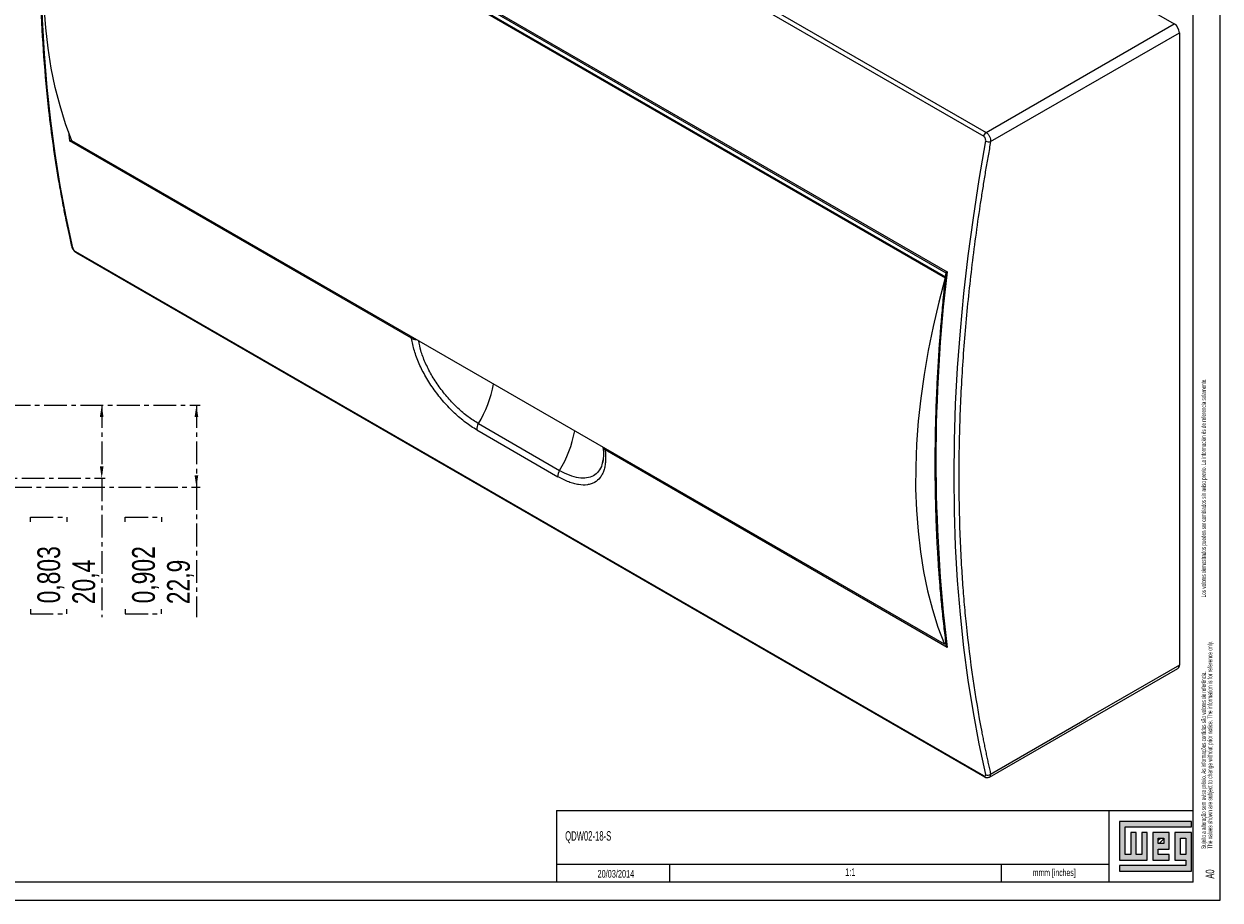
# Model space of a CAD drawing. Header units: millimetres. Extents: x 0 to 1189, y 0 to 841.
# Tile 5 of 8: x 855 to 1189, y 0 to 244. Entities that reach past the tile are written whole.
import ezdxf

# ---------------------------------------------------------------- set-up
doc = ezdxf.new("R2010")
doc.units = ezdxf.units.MM
doc.linetypes.add('CENTER', pattern=[10.16, 6.35, -1.27, 1.27, -1.27])
for name, color, linetype in [('CENTRO', 7, 'CENTER'), ('FORMATO', 7, 'Continuous'), ('LEGENDA', 7, 'Continuous')]:
    doc.layers.add(name, color=color, linetype=linetype)
doc.styles.add('SLDTEXTSTYLE1', font='TXT', dxfattribs={"width": 0.605})
doc.styles.add('SLDTEXTSTYLE2', font='TXT', dxfattribs={"width": 0.569583})
doc.styles.add('SLDTEXTSTYLE3', font='TXT', dxfattribs={"width": 0.75})
doc.dimstyles.new('SLDDIMSTYLE2', dxfattribs={"dimtxt": 6.35, "dimasz": 3.302, "dimexe": 0, "dimexo": 0.0625, "dimgap": 1.5875, "dimtad": 1, "dimdec": 1, "dimrnd": 1e-09, "dimzin": 12, "dimdsep": 46, "dimtxsty": 'SLDTEXTSTYLE3', "dimsah": 1, "dimcen": 0.09, "dimadec": 0, "dimazin": 3, "dimtfac": 1, "dimtdec": 1, "dimtofl": 0, "dimtmove": 0, "dimatfit": 3, "dimfxl": 0, "dimfrac": 2, "dimtolj": 1, "dimtzin": 12, "dimarcsym": 0})

# ---------------------------------------------------------------- blocks, each defined once
blk = doc.blocks.new('SW_NOTE_0')
at = {"color": 0, "linetype": 'Continuous', "lineweight": 0, "attachment_point": 1, "rotation": 90}
for s, insert, char_height, style in [('Sujeito a alteração sem aviso prévio. As informações contidas são valores de referência.                                                           Los valores demostrados pueden ser cambiados sin aviso previo. La información és de referencia solamente.', (-1.71, 0), 1.32292, 'SLDTEXTSTYLE2'), ('The values shown are subject to change without prior notice. The information is for reference only.', (0.06, 0), 1.3229, 'SLDTEXTSTYLE1')]:
    blk.add_mtext(s, dxfattribs=dict(at, insert=insert, char_height=char_height, style=style))
blk = doc.blocks.new('_D_19')
at = {"layer": 'CENTRO'}
for p, q in [((820.44, 138.05), (878.15, 138.05)), ((877.15, 138.05), (877.15, 117.65)), ((773.58, 117.65), (878.15, 117.65)), ((877.15, 117.65), (877.15, 78.9)), ((857.3, 105.48), (857.3, 106.76)), ((857.3, 106.76), (867.39, 106.76)), ((867.39, 106.76), (867.39, 105.48)), ((857.3, 81.15), (857.3, 79.86)), ((867.39, 79.86), (867.39, 81.15)), ((857.3, 79.86), (867.39, 79.86))]:
    blk.add_line(p, q, dxfattribs=at)
for points in [[(877.15, 138.05), (876.64, 134.75), (877.65, 134.75)], [(877.15, 117.65), (877.65, 120.95), (876.64, 120.95)]]:
    blk.add_solid(points, dxfattribs=at)
at = {"layer": 'CENTRO', "char_height": 6.35, "attachment_point": 1, "rotation": 90, "style": 'SLDTEXTSTYLE3'}
for s, insert in [('0,803', (859.21, 82.76, 0.1)), ('20,4', (868.96, 82.53, 0.1))]:
    blk.add_mtext(s, dxfattribs=dict(at, insert=insert))
blk = doc.blocks.new('_D_20')
at = {"layer": 'CENTRO'}
for p, q in [((820.44, 138.05), (904.56, 138.05)), ((903.56, 138.05), (903.56, 115.15)), ((739.59, 115.15), (904.56, 115.15)), ((903.56, 115.15), (903.56, 78.9)), ((883.72, 105.48), (883.72, 106.76)), ((883.72, 106.76), (893.81, 106.76)), ((893.81, 106.76), (893.81, 105.48)), ((883.72, 81.15), (883.72, 79.86)), ((893.81, 79.86), (893.81, 81.15)), ((883.72, 79.86), (893.81, 79.86))]:
    blk.add_line(p, q, dxfattribs=at)
for points in [[(903.56, 138.05), (903.05, 134.75), (904.07, 134.75)], [(903.56, 115.15), (904.07, 118.45), (903.05, 118.45)]]:
    blk.add_solid(points, dxfattribs=at)
at = {"layer": 'CENTRO', "char_height": 6.35, "attachment_point": 1, "rotation": 90, "style": 'SLDTEXTSTYLE3'}
for s, insert in [('0,902', (885.62, 82.76, 0.1)), ('22,9', (895.37, 82.53, 0.1))]:
    blk.add_mtext(s, dxfattribs=dict(at, insert=insert))

msp = doc.modelspace()

# ---------------------------------------------------------------- hatches: boundary and pattern name
at = {"linetype": 'Continuous'}
msp.add_hatch(color=7, dxfattribs=at).paths.add_polyline_path([(1160.99, 21.93), (1160.99, 11.15), (1168.69, 11.15), (1168.69, 18.85), (1167.15, 18.85), (1167.15, 12.69), (1165.61, 12.69), (1165.61, 18.85), (1164.07, 18.85), (1164.07, 12.69), (1162.53, 12.69), (1162.53, 20.39), (1181.01, 20.39), (1181.01, 21.93)], flags=0)
h = msp.add_hatch(color=7, dxfattribs=at)
h.paths.add_polyline_path([(1160.99, 8.07), (1181.01, 8.07), (1181.01, 18.85), (1176.39, 18.85), (1176.39, 11.15), (1179.47, 11.15), (1179.47, 9.61), (1160.99, 9.61)], flags=0)
h.paths.add_polyline_path([(1177.93, 17.31), (1179.47, 17.31), (1179.47, 12.69), (1177.93, 12.69)], flags=0)
h = msp.add_hatch(color=7, dxfattribs=at)
h.paths.add_polyline_path([(1174.85, 12.69), (1171.77, 12.69), (1171.77, 14.23), (1174.85, 14.23), (1174.85, 18.85), (1170.23, 18.85), (1170.23, 11.15), (1174.85, 11.15)], flags=0)
h.paths.add_polyline_path([(1173.31, 15.77), (1171.77, 15.77), (1171.77, 17.31), (1173.31, 17.31)], flags=0)
h = msp.add_hatch(dxfattribs=at)
h.set_pattern_fill('ANSI31', color=8, scale=0.25, style=0)
h.paths.add_polyline_path([(1173.31, 15.77), (1171.77, 15.77), (1171.77, 17.31), (1173.31, 17.31)], flags=0)

# ---------------------------------------------------------------- linework, layer by layer
at = {"color": 7, "linetype": 'Continuous', "lineweight": 15}
for p, q in [((923.1, 390.5), (1176.24, 244.37)), ((869.94, 359.19), (1123.08, 213.05)), ((870.63, 360.21), (1123.77, 214.07)), ((868.21, 316.47), (1112.87, 175.23)), ((868.98, 315.57), (1112.51, 174.98)), ((869.09, 313.97), (1112.34, 173.55)), ((869.38, 314.14), (1112.39, 173.85)), ((1123.77, 214.07), (1176.24, 244.37)), ((1125.02, 211.53), (1177.66, 241.92)), ((1177.66, 241.92), (1177.66, 65.54)), ((963.56, 156.69), (868.21, 211.73)), ((1112.11, 71.35), (868.86, 211.78)), ((1123.08, 34.67), (869.94, 180.8)), ((870.13, 180.52), (1123.28, 34.38)), ((963.56, 156.69), (963.57, 156.65)), ((981.74, 131.14), (1004.37, 118.07)), ((982.17, 132.89), (1004.8, 119.82)), ((1016.95, 126.29), (1016.95, 126.25)), ((1017.53, 125.5), (1017.53, 125.54)), ((1112.87, 70.49), (1017.53, 125.54)), ((1016.89, 122.83), (1016.71, 121.86)), ((1112.11, 71.35), (1112.24, 71.43)), ((1124.72, 34.31), (1177.24, 64.63)), ((1177.66, 65.54), (1151.85, 50.65)), ((1125.02, 35.15), (1151.85, 50.65))]:
    msp.add_line(p, q, dxfattribs=at)
at = {"color": 8, "linetype": 'Continuous', "lineweight": 15}
msp.add_line((867.9, 214.27), (868.21, 211.73), dxfattribs=at)
at = {"color": 7, "linetype": 'Continuous', "lineweight": 0}
for p, q in [((1181.01, 21.93), (1160.99, 21.93)), ((1160.99, 21.93), (1160.99, 11.15)), ((1162.53, 20.39), (1181.01, 20.39)), ((1162.53, 12.69), (1162.53, 20.39)), ((1181.01, 20.39), (1181.01, 21.93)), ((1165.61, 18.85), (1164.07, 18.85)), ((1164.07, 18.85), (1164.07, 12.69)), ((1165.61, 12.69), (1165.61, 18.85)), ((1168.69, 18.85), (1167.15, 18.85)), ((1167.15, 18.85), (1167.15, 12.69)), ((1168.69, 11.15), (1168.69, 18.85)), ((1174.85, 18.85), (1170.23, 18.85)), ((1170.23, 18.85), (1170.23, 11.15)), ((1171.77, 17.31), (1173.31, 17.31)), ((1171.77, 15.77), (1171.77, 17.31)), ((1173.31, 17.31), (1173.31, 15.77)), ((1174.85, 14.23), (1174.85, 18.85)), ((1181.01, 18.85), (1176.39, 18.85)), ((1176.39, 18.85), (1176.39, 11.15)), ((1177.93, 12.69), (1177.93, 17.31)), ((1177.93, 17.31), (1179.47, 17.31)), ((1179.47, 17.31), (1179.47, 12.69)), ((1181.01, 8.07), (1181.01, 18.85)), ((1173.31, 15.77), (1171.77, 15.77)), ((1171.77, 14.23), (1174.85, 14.23)), ((1171.77, 12.69), (1171.77, 14.23)), ((1035.52, 10.02), (1035.52, 5)), ((1128, 10.03), (1128, 5)), ((1160.99, 11.15), (1168.69, 11.15)), ((1164.07, 12.69), (1162.53, 12.69)), ((1167.15, 12.69), (1165.61, 12.69)), ((1170.23, 11.15), (1174.85, 11.15)), ((1174.85, 12.69), (1171.77, 12.69)), ((1174.85, 11.15), (1174.85, 12.69)), ((1176.39, 11.15), (1179.47, 11.15)), ((1179.47, 12.69), (1177.93, 12.69)), ((1179.47, 11.15), (1179.47, 9.61)), ((1160.99, 9.61), (1160.99, 8.07)), ((1179.47, 9.61), (1160.99, 9.61)), ((1160.99, 8.07), (1181.01, 8.07))]:
    msp.add_line(p, q, dxfattribs=at)
at = {"color": 7, "linetype": 'Continuous', "lineweight": 15, "flags": 128}
for points in [[(869.06, 181.93), (867.2, 190.53), (865.56, 199.3), (864.13, 208.25), (862.92, 217.36), (861.93, 226.63), (861.16, 236.05), (860.61, 245.62), (860.28, 255.33), (860.17, 265.17), (860.28, 275.14), (860.61, 285.23), (861.16, 295.44), (861.93, 305.75), (862.92, 316.16), (864.13, 326.67), (865.56, 337.26), (867.2, 347.93), (869.06, 358.68)], [(868.86, 211.78), (867.09, 216.54), (865.54, 221.51), (864.2, 226.68), (863.08, 232.04), (862.19, 237.57), (861.52, 243.28), (861.08, 249.14), (860.87, 255.15), (860.88, 261.29), (861.12, 267.57), (861.59, 273.95), (862.29, 280.44), (863.2, 287.01), (864.35, 293.67), (865.71, 300.39), (867.29, 307.16), (869.09, 313.97)], [(1123.62, 211.73), (1121.76, 200.98), (1120.12, 190.31), (1118.69, 179.71), (1117.48, 169.21), (1116.49, 158.8), (1115.72, 148.48), (1115.17, 138.28), (1114.84, 128.19), (1114.73, 118.22), (1114.84, 108.37), (1115.17, 98.67), (1115.72, 89.1), (1116.49, 79.68), (1117.48, 70.41), (1118.69, 61.3), (1120.12, 52.35), (1121.76, 43.58), (1123.62, 34.98)], [(1112.34, 173.55), (1110.54, 166.74), (1108.96, 159.96), (1107.59, 153.24), (1106.45, 146.59), (1105.53, 140.01), (1104.84, 133.53), (1104.37, 127.14), (1104.13, 120.87), (1104.11, 114.73), (1104.33, 108.72), (1104.77, 102.85), (1105.43, 97.15), (1106.33, 91.61), (1107.44, 86.26), (1108.78, 81.09), (1110.34, 76.12), (1112.11, 71.35)]]:
    msp.add_lwpolyline(points, dxfattribs=at)
at = {"color": 7, "linetype": 'Continuous', "lineweight": 15}
for centre, radius, start, end in [((1174.59, 241.78), 3.07, 2.6055, 57.3945), ((1124.62, 212.76), 1.57, 122.9331, 169.3155), ((1124.58, 213.46), 1.98, 241.1149, 282.7197), ((1553.69, 122.86), 443.92, 173.2249, 186.7751), ((984.39, 131.41), 2.67, 146.3633, 185.8344), ((1007.02, 118.35), 2.67, 146.3633, 185.8344), ((1113.84, 70.85), 1.71, 143.9598, 160.2819), ((1176.71, 65.42), 0.959, 304.0564, 7.2558), ((1124.18, 36.15), 1.3, 244.3233, 310.0865)]:
    msp.add_arc(centre, radius, start, end, dxfattribs=at)
at = {"color": 8, "linetype": 'Continuous', "lineweight": 15}
for centre, radius, start, end in [((869.32, 182.43), 0.562, 194.5753, 242.6289), ((870.34, 180.87), 0.412, 189.7161, 238.04), ((964.63, 156.8), 1.07, 164.4777, 186.0225), ((964.68, 158.77), 2.39, 242.1557, 273.4637), ((955.3, 149.58), 31.63, 328.1537, 349.681), ((977.93, 136.51), 31.63, 328.1538, 349.681), ((1018.63, 125.65), 1.11, 164.8302, 185.67)]:
    msp.add_arc(centre, radius, start, end, dxfattribs=at)
at = {"color": 7, "linetype": 'Continuous', "lineweight": 15}
for points, knots in [([(868.77, 359.07), (868.54, 357.83), (868.13, 355.56), (867.6, 352.47), (867.18, 349.99), (866.85, 347.97), (866.28, 344.44), (865.19, 337.32), (863.8, 327.08), (862.48, 315.54), (861.2, 301.66), (860.17, 285.15), (859.77, 267.15), (860.04, 250.49), (860.86, 235.12), (862.1, 221.82), (863.53, 210.47), (864.65, 203.21), (865.51, 198.29), (865.98, 195.7), (866.41, 193.42), (866.85, 191.22), (867.34, 188.78), (867.99, 185.73), (868.5, 183.51), (868.78, 182.29)], [0, 0, 0, 0, 0.019196, 0.035183, 0.047952, 0.057627, 0.066583, 0.103074, 0.168852, 0.227584, 0.286317, 0.391193, 0.496072, 0.585066, 0.674064, 0.763064, 0.821808, 0.880554, 0.897786, 0.914375, 0.929562, 0.941015, 0.95658, 0.976246, 1, 1, 1, 1]), ([(1123.77, 214.07), (1123.86, 214.02), (1123.96, 213.95), (1124.14, 213.8), (1124.22, 213.72), (1124.39, 213.53), (1124.46, 213.43), (1124.6, 213.21), (1124.67, 213.1), (1124.84, 212.74), (1124.93, 212.49), (1125, 212.12), (1125.02, 212), (1125.03, 211.76), (1125.03, 211.64), (1125.02, 211.53)], [0, 0, 0, 0, 0.125, 0.125, 0.25, 0.25, 0.375, 0.375, 0.5, 0.5, 0.75, 0.75, 0.875, 0.875, 1, 1, 1, 1]), ([(868.21, 211.73), (868.29, 211.77), (868.44, 211.86), (868.66, 212), (868.76, 212.07)], [0, 0, 0, 0, 0.509774, 1, 1, 1, 1]), ([(1125.02, 211.53), (1124.9, 210.87), (1124.66, 209.54), (1124.3, 207.56), (1123.96, 205.58), (1123.62, 203.6), (1123.29, 201.62), (1122.97, 199.65), (1122.66, 197.68), (1122.35, 195.71), (1121.7, 191.45), (1120.77, 184.92), (1119.66, 176.16), (1118.7, 167.47), (1117.89, 158.84), (1117.23, 150.28), (1116.72, 141.79), (1116.37, 133.38), (1116.17, 125.05), (1116.12, 116.8), (1116.22, 108.64), (1116.47, 100.58), (1116.8, 94.2), (1117.11, 89.46), (1117.33, 86.32), (1117.59, 83.19), (1117.86, 80.08), (1118.07, 78.02), (1118.17, 76.99)], [0, 0, 0, 0, 0.013891, 0.027781, 0.041669, 0.055558, 0.069446, 0.083334, 0.097222, 0.111112, 0.125002, 0.1875, 0.250001, 0.312499, 0.375001, 0.437499, 0.5, 0.562498, 0.625, 0.687498, 0.749999, 0.812497, 0.874999, 0.899999, 0.924998, 0.949996, 0.974996, 1, 1, 1, 1]), ([(1123.62, 211.73), (1123.64, 211.84), (1123.65, 211.97), (1123.62, 212.23), (1123.58, 212.36), (1123.49, 212.61), (1123.42, 212.72), (1123.27, 212.92), (1123.18, 212.99), (1123.08, 213.05)], [0, 0, 0, 0, 0.25, 0.25, 0.5, 0.5, 0.75, 0.75, 1, 1, 1, 1]), ([(868.78, 182.29), (868.82, 182.15), (868.91, 181.85), (869.19, 181.38), (869.52, 180.99), (869.85, 180.7), (870.03, 180.58), (870.13, 180.52)], [0, 0, 0, 0, 0.209755, 0.441414, 0.701631, 0.845904, 1, 1, 1, 1]), ([(869.06, 181.93), (869.08, 181.84), (869.12, 181.73), (869.23, 181.52), (869.3, 181.41), (869.46, 181.2), (869.56, 181.1), (869.75, 180.93), (869.84, 180.86), (869.94, 180.8)], [0, 0, 0, 0, 0.25, 0.25, 0.5, 0.5, 0.75, 0.75, 1, 1, 1, 1]), ([(1112.52, 174.99), (1112.32, 173.2), (1111.91, 169.46), (1111.41, 164.08), (1111, 159.11), (1110.69, 154.97), (1110.46, 151.48), (1110.27, 148.34), (1110.1, 145.23), (1109.91, 141.36), (1109.73, 136.84), (1109.59, 131.87), (1109.51, 127.23), (1109.48, 122.96), (1109.49, 118.75), (1109.53, 114.28), (1109.64, 109.56), (1109.79, 104.86), (1109.96, 101.02), (1110.14, 97.74), (1110.32, 94.66), (1110.57, 90.95), (1110.91, 86.62), (1111.36, 81.69), (1111.89, 76.53), (1112.32, 73.04), (1112.53, 71.38)], [0, 0, 0, 0, 0.04885, 0.102156, 0.147948, 0.186207, 0.216937, 0.244943, 0.274023, 0.304178, 0.35366, 0.401601, 0.44563, 0.486031, 0.524399, 0.567208, 0.615893, 0.662532, 0.705347, 0.729728, 0.760352, 0.797506, 0.841183, 0.891369, 0.948047, 1, 1, 1, 1]), ([(1112.87, 175.23), (1112.79, 175.18), (1112.63, 175.09), (1112.52, 175.01), (1112.51, 175), (1112.51, 174.99)], [0, 0, 0, 0, 0.419638, 0.837582, 1, 1, 1, 1]), ([(981.74, 131.14), (980.71, 131.73), (979.67, 132.43), (978.09, 133.62), (977.57, 134.04), (976.54, 134.91), (976.03, 135.37), (975.02, 136.32), (974.52, 136.81), (973.54, 137.84), (973.05, 138.37), (971.62, 140), (970.72, 141.13), (969.46, 142.89), (969.05, 143.48), (968.27, 144.7), (967.89, 145.31), (966.84, 147.13), (966.21, 148.36), (965.4, 150.2), (965.15, 150.81), (964.7, 152.03), (964.5, 152.63), (963.97, 154.39), (963.72, 155.54), (963.57, 156.65)], [0, 0, 0, 0, 0.125, 0.125, 0.1875, 0.1875, 0.25, 0.25, 0.3125, 0.3125, 0.375, 0.375, 0.5, 0.5, 0.5625, 0.5625, 0.625, 0.625, 0.75, 0.75, 0.8125, 0.8125, 0.875, 0.875, 1, 1, 1, 1]), ([(1017.53, 125.5), (1017.66, 124.4), (1017.69, 123.37), (1017.6, 121.95), (1017.55, 121.49), (1017.39, 120.63), (1017.19, 119.82), (1016.89, 119.11), (1016.63, 118.6), (1016.54, 118.44), (1016.35, 118.13), (1016.25, 117.98), (1015.7, 117.28), (1015.19, 116.82), (1014.29, 116.32), (1013.97, 116.18), (1013.46, 116.01), (1013.29, 115.96), (1012.93, 115.88), (1012.75, 115.84), (1011.81, 115.71), (1011, 115.73), (1009.69, 115.93), (1009.23, 116.03), (1008.31, 116.29), (1007.84, 116.45), (1006.39, 117), (1005.4, 117.48), (1004.37, 118.07)], [0, 0, 0, 0, 0.125, 0.125, 0.1875, 0.1875, 0.25, 0.3125, 0.3125, 0.34375, 0.34375, 0.375, 0.375, 0.5, 0.5, 0.5625, 0.5625, 0.59375, 0.59375, 0.625, 0.625, 0.75, 0.75, 0.8125, 0.8125, 0.875, 0.875, 1, 1, 1, 1]), ([(1016.94, 126.31), (1017.01, 125.45), (1017.16, 123.74), (1016.88, 122.43), (1016.74, 121.78)], [0, 0, 0, 0, 0.503008, 1, 1, 1, 1]), ([(1112.52, 71.38), (1112.52, 71.37), (1112.53, 71.22), (1112.63, 70.9), (1112.79, 70.63), (1112.87, 70.49)], [0, 0, 0, 0, 0.016089, 0.507049, 1, 1, 1, 1]), ([(1122.54, 46.91), (1122.63, 46.42), (1122.82, 45.42), (1123.12, 43.94), (1123.42, 42.46), (1123.73, 40.99), (1124.04, 39.52), (1124.36, 38.06), (1124.68, 36.61), (1124.91, 35.64), (1125.02, 35.15)], [0, 0, 0, 0, 0.125008, 0.25001, 0.375006, 0.5, 0.624994, 0.74999, 0.874992, 1, 1, 1, 1]), ([(1123.08, 34.67), (1123.27, 34.56), (1123.44, 34.53), (1123.58, 34.62), (1123.62, 34.67), (1123.65, 34.8), (1123.64, 34.88), (1123.62, 34.98)], [0, 0, 0, 0, 0.5, 0.5, 0.75, 0.75, 1, 1, 1, 1]), ([(1123.27, 34.39), (1123.38, 34.33), (1123.62, 34.21), (1124, 34.14), (1124.39, 34.16), (1124.61, 34.26), (1124.72, 34.31)], [0, 0, 0, 0, 0.229498, 0.474818, 0.733994, 1, 1, 1, 1])]:
    msp.add_open_spline(points, degree=3, knots=knots, dxfattribs=at)
at = {"color": 8, "linetype": 'Continuous', "lineweight": 15}
for points, knots in [([(963.56, 156.69), (963.67, 156.64), (963.87, 156.53), (964.25, 156.43), (964.56, 156.39), (964.75, 156.39), (964.8, 156.39)], [0, 0, 0, 0, 0.297543, 0.595807, 0.892232, 1, 1, 1, 1]), ([(982.17, 132.89), (981.21, 133.49), (979.3, 134.7), (976.42, 137.17), (973.69, 140.01), (971.18, 143.17), (969.02, 146.51), (967.3, 149.93), (966.07, 153.14), (965.72, 155.07), (965.55, 155.96)], [0, 0, 0, 0, 0.127798, 0.254854, 0.382289, 0.509245, 0.637058, 0.764209, 0.892028, 1, 1, 1, 1]), ([(1017.53, 125.5), (1017.44, 125.56), (1017.26, 125.68), (1017.07, 125.91), (1016.97, 126.12), (1016.96, 126.25), (1016.96, 126.28)], [0, 0, 0, 0, 0.286585, 0.582441, 0.881418, 1, 1, 1, 1]), ([(1016.96, 126.26), (1016.96, 126.23), (1016.97, 126.13), (1017.07, 125.95), (1017.25, 125.72), (1017.43, 125.6), (1017.53, 125.54)], [0, 0, 0, 0, 0.076049, 0.383651, 0.690659, 1, 1, 1, 1]), ([(1016.71, 121.86), (1016.69, 121.72), (1016.53, 120.79), (1015.74, 119.54), (1014.33, 118.24), (1012.43, 117.63), (1010.16, 117.68), (1007.6, 118.36), (1005.73, 119.34), (1004.8, 119.82)], [0, 0, 0, 0, 0.026733, 0.189406, 0.351511, 0.514234, 0.675884, 0.838217, 1, 1, 1, 1]), ([(1123.08, 34.67), (1123.11, 34.59), (1123.14, 34.47), (1123.24, 34.42), (1123.28, 34.4)], [0, 0, 0, 0, 0.588605, 1, 1, 1, 1]), ([(1124.72, 34.31), (1124.72, 34.31), (1124.85, 34.35), (1125.01, 34.6), (1125.02, 34.97), (1125.02, 35.15)], [0, 0, 0, 0, 0.002984, 0.501277, 1, 1, 1, 1])]:
    msp.add_open_spline(points, degree=3, knots=knots, dxfattribs=at)
at = {"color": 7, "linetype": 'Continuous', "lineweight": 15}
msp.add_open_spline([(1118.17, 76.99), (1119.22, 66.64), (1120.68, 56.59), (1122.54, 46.91)], degree=3, dxfattribs=at)
at = {"layer": 'FORMATO'}
for p, q in [((1189, 0), (1189, 841)), ((1181.52, 5), (1181.52, 831)), ((1004, 25), (1004, 5)), ((1181.52, 5), (22.52, 5))]:
    msp.add_line(p, q, dxfattribs=at)
at = {"layer": 'FORMATO', "lineweight": 0}
for p, q in [((1004, 25), (1181.52, 25)), ((1158, 25), (1158, 5)), ((1004, 10.02), (1035.52, 10.02)), ((1035.52, 10.02), (1158, 10.03)), ((0, 0), (1189, 0))]:
    msp.add_line(p, q, dxfattribs=at)

# ---------------------------------------------------------------- block references
at = {"color": 7, "linetype": 'Continuous', "lineweight": 0}
msp.add_blockref('SW_NOTE_0', (1185.45, 14.3), dxfattribs=at)

# ---------------------------------------------------------------- texts
at = {"layer": 'FORMATO', "insert": (1136.78, 8.62), "char_height": 1.9, "attachment_point": 1, "style": 'SLDTEXTSTYLE1'}
msp.add_mtext('mmm [inches]', dxfattribs=at)
at = {"layer": 'LEGENDA', "style": 'SLDTEXTSTYLE1'}
for s, insert, char_height, attachment_point in [('QDW02-18-S', (1006.39, 19.22), 2.646, 1), ('20/03/2014', (1020.52, 8.38), 2.117, 2), ('1:1', (1085.89, 8.85), 2.117, 2)]:
    msp.add_mtext(s, dxfattribs=dict(at, insert=insert, char_height=char_height, attachment_point=attachment_point))
at = {"layer": 'LEGENDA', "insert": (1184.98, 5.98), "char_height": 2.381, "attachment_point": 1, "rotation": 90, "style": 'SLDTEXTSTYLE1'}
msp.add_mtext('A0', dxfattribs=at)

# ---------------------------------------------------------------- dimensions: what is measured, and where the dimension line sits
at = {"layer": 'CENTRO'}
for base, p2, picture, middle in [((903.56, 115.15), (738.59, 115.15), '_D_20', (903.56, 93.31)), ((877.15, 117.65), (772.58, 117.65), '_D_19', (877.15, 93.31))]:
    dim = msp.add_linear_dim(base=base, p1=(819.44, 138.05), p2=p2, angle=90, dimstyle='SLDDIMSTYLE2', dxfattribs=at)
    dim.commit()
    dim.dimension.update_dxf_attribs({"geometry": picture, "text_midpoint": middle, "dimtype": 160})

doc.saveas('drawing.dxf')
